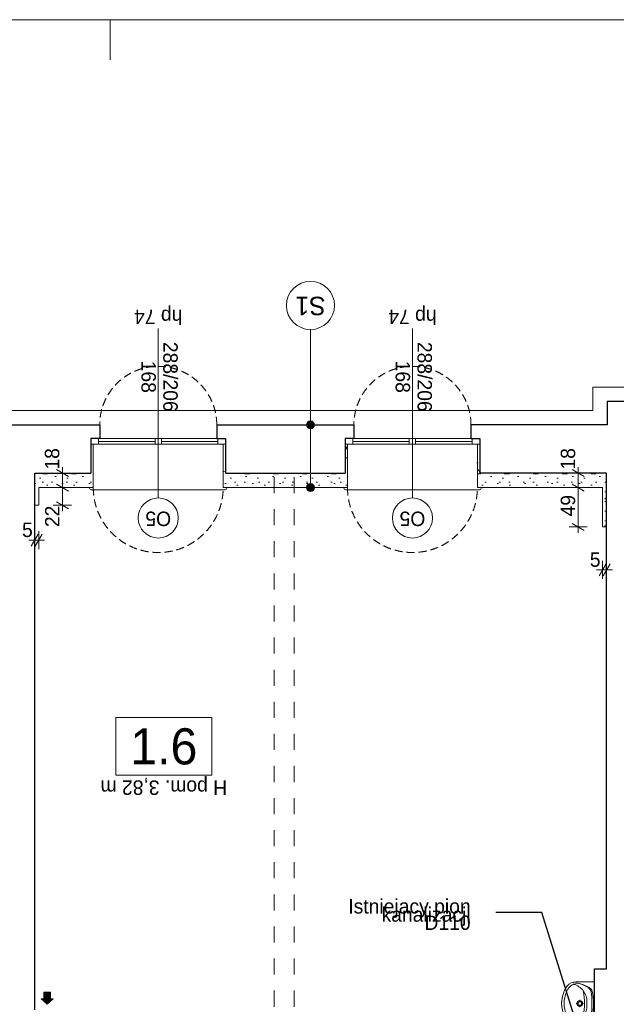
# Model space of a CAD drawing. Extents: x -145259 to -66341, y -2316 to 227384.
# Tile 53 of 141: x -107386 to -99946, y 94713 to 106984. Entities that reach past the tile are written whole.
import ezdxf

# ---------------------------------------------------------------- set-up
doc = ezdxf.new("R2010")
doc.units = 0
doc.header["$MEASUREMENT"] = 0
doc.linetypes.add('Krawędzie ukryte', pattern=[150, 100, -50])
doc.linetypes.add('Przerywana', pattern=[400, 200, -200])
for name, color, linetype in [('Arch ocieplenie', 7, 'Continuous'), ('Arch opisy', 7, 'Continuous'), ('Arch wymiary', 7, 'Continuous'), ('INWENT wyposarzenie', 7, 'Continuous')]:
    doc.layers.add(name, color=color, linetype=linetype)
for name, color, linetype, lineweight in [('Arch ocieplenie_Nr_Pióra__21', 7, 'Continuous', 13), ('Arch opisy okien_Nr_Pióra__21', 7, 'Continuous', 13), ('Arch opisy_Nr_Pióra__1', 7, 'Continuous', 25), ('Arch opisy_Nr_Pióra__21', 7, 'Continuous', 13), ('ARCH TABELA_Nr_Pióra__21', 7, 'Continuous', 13), ('Arch wymiary_Nr_Pióra__21', 7, 'Continuous', 13), ('Arch wymiary_Nr_Pióra__5', 7, 'Continuous', 13), ('Inwent kominy_Nr_Pióra__21', 7, 'Continuous', 13), ('INWENT OPISY_Nr_Pióra__21', 7, 'Continuous', 13), ('INWENT STROPY_Nr_Pióra__21', 7, 'Continuous', 13), ('INWENT wyposarzenie_Nr_Pióra__21', 7, 'Continuous', 13), ('INWENT. OKNA_Nr_Pióra__21', 7, 'Continuous', 13), ('INWENT.ŚCIANY_Nr_Pióra__1', 7, 'Continuous', 25), ('INWENT.ŚCIANY_Nr_Pióra__21', 7, 'Continuous', 13)]:
    doc.layers.add(name, color=color, linetype=linetype, lineweight=lineweight)
doc.styles.add('GENERATED_STYLE_1', font='txt')
doc.styles.add('GENERATED_STYLE_4', font='txt')
doc.styles.add('GENERATED_STYLE_5', font='txt')
doc.styles.add('GENERATED_STYLE_6', font='txt')
doc.styles.add('GENERATED_STYLE_7', font='txt')
doc.styles.add('GENERATED_STYLE_8', font='txt')
doc.dimstyles.new('GENERATED_STYLE__1', dxfattribs={"dimtxt": 179.999995, "dimasz": 114, "dimexe": 0.18, "dimexo": 0, "dimgap": 0.09, "dimtad": 1, "dimdec": 0, "dimlfac": 0.1, "dimzin": 0, "dimdsep": 46, "dimtxsty": 'GENERATED_STYLE_1', "dimblk": 'ARROWHEAD_2', "dimblk1": 'ARROWHEAD_2', "dimblk2": 'ARROWHEAD_2', "dimcen": 0.09, "dimclrd": 7, "dimclre": 7, "dimclrt": 7, "dimazin": 0, "dimtfac": 1, "dimtdec": 4, "dimtmove": 0, "dimatfit": 3, "dimfxl": 0, "dimtolj": 1, "dimtzin": 0, "dimarcsym": 0})
doc.dimstyles.new('GENERATED_STYLE__2', dxfattribs={"dimtxt": 179.999995, "dimasz": 114, "dimexe": 0.18, "dimexo": 0, "dimgap": 0.09, "dimtad": 1, "dimtih": 1, "dimtoh": 1, "dimdec": 0, "dimlfac": 0.1, "dimzin": 0, "dimdsep": 46, "dimtxsty": 'GENERATED_STYLE_1', "dimblk": 'ARROWHEAD_2', "dimblk1": 'ARROWHEAD_2', "dimblk2": 'ARROWHEAD_2', "dimcen": 0.09, "dimclrd": 7, "dimclre": 7, "dimclrt": 7, "dimazin": 0, "dimtfac": 1, "dimtdec": 4, "dimtmove": 0, "dimatfit": 3, "dimfxl": 0, "dimtolj": 1, "dimtzin": 0, "dimarcsym": 0})
doc.dimstyles.new('GENERATED_STYLE__9', dxfattribs={"dimtxt": 0.18, "dimasz": 109.44, "dimexe": 0.18, "dimexo": 0.0625, "dimgap": 0.09, "dimtad": 0, "dimtih": 1, "dimtoh": 1, "dimdec": 4, "dimzin": 0, "dimdsep": 46, "dimcen": 0.09, "dimadec": 0, "dimazin": 0, "dimtfac": 1, "dimtdec": 4, "dimtmove": 0, "dimatfit": 3, "dimldrblk": 'ARROWHEAD_11', "dimfxl": 0, "dimtolj": 1, "dimtzin": 0, "dimarcsym": 0})
pattern_1 = [(0, (0, 0), (0, 623.5383), [60, -300]), (0, (180, 311.8), (0, 623.5383), [60, -300]), (60, (0, 0), (-540, 311.7692), [60, -300]), (60, (360, 0), (-540, 311.7692), [60, -300]), (120, (60, 0), (540, 311.7692), [60, -300]), (120, (420, 0), (540, 311.7692), [60, -300]), (0, (0, 60), (0, 120), [0, -120, 0, -180.00001]), (45, (60, 60), (-84.85282, 84.85282), [0, -90, 0, -150.00001])]

# ---------------------------------------------------------------- blocks, each defined once
blk = doc.blocks.new('Ściana_220', base_point=(-106499, 101334))
at = {"layer": 'Arch ocieplenie_Nr_Pióra__21', "linetype": 'Continuous'}
h = blk.add_hatch(dxfattribs=at)
h.set_pattern_fill('Structural_Concrete', color=256, style=0, pattern_type=2)
h.set_pattern_definition(pattern_1)
h.paths.add_polyline_path([(-106469, 101154), (-106469, 101694), (-106499, 101694), (-106499, 101334)], flags=0)
for p, q in [((-106469, 101694), (-106499, 101694)), ((-106499, 101694), (-106499, 101334)), ((-106469, 101154), (-106469, 101694))]:
    blk.add_line(p, q, dxfattribs=at)
blk = doc.blocks.new('Ściana_221', base_point=(-103329, 101334))
at = {"layer": 'Arch ocieplenie_Nr_Pióra__21', "linetype": 'Continuous'}
h = blk.add_hatch(dxfattribs=at)
h.set_pattern_fill('Structural_Concrete', color=256, style=0, pattern_type=2)
h.set_pattern_definition(pattern_1)
h.paths.add_polyline_path([(-103299, 101154), (-103299, 101694), (-103329, 101694), (-103329, 101334)], flags=0)
for p, q in [((-103299, 101694), (-103329, 101694)), ((-103329, 101694), (-103329, 101334)), ((-103299, 101154), (-103299, 101694))]:
    blk.add_line(p, q, dxfattribs=at)
blk = doc.blocks.new('Ściana_224', base_point=(-104819, 101334))
at = {"layer": 'Arch ocieplenie_Nr_Pióra__21', "linetype": 'Continuous'}
h = blk.add_hatch(dxfattribs=at)
h.set_pattern_fill('Structural_Concrete', color=256, style=0, pattern_type=2)
h.set_pattern_definition(pattern_1)
h.paths.add_polyline_path([(-104819, 101334), (-104819, 101694), (-104849, 101694), (-104849, 101154)], flags=0)
for p, q in [((-104819, 101694), (-104849, 101694)), ((-104849, 101694), (-104849, 101154)), ((-104819, 101334), (-104819, 101694))]:
    blk.add_line(p, q, dxfattribs=at)
blk = doc.blocks.new('Ściana_225', base_point=(-101649, 101334))
at = {"layer": 'Arch ocieplenie_Nr_Pióra__21', "linetype": 'Continuous'}
h = blk.add_hatch(dxfattribs=at)
h.set_pattern_fill('Structural_Concrete', color=256, style=0, pattern_type=2)
h.set_pattern_definition(pattern_1)
h.paths.add_polyline_path([(-101649, 101334), (-101649, 101694), (-101679, 101694), (-101679, 101154)], flags=0)
for p, q in [((-101649, 101694), (-101679, 101694)), ((-101679, 101694), (-101679, 101154)), ((-101649, 101334), (-101649, 101694))]:
    blk.add_line(p, q, dxfattribs=at)
blk = doc.blocks.new('Ściana_229', base_point=(-107199, 101334))
at = {"layer": 'Arch ocieplenie_Nr_Pióra__21', "linetype": 'Continuous'}
h = blk.add_hatch(dxfattribs=at)
h.set_pattern_fill('Structural_Concrete', color=256, style=0, pattern_type=2)
h.set_pattern_definition(pattern_1)
h.paths.add_polyline_path([(-107149, 101154), (-106469, 101154), (-106499, 101334), (-107199, 101334)], flags=0)
for p, q in [((-106499, 101334), (-107199, 101334)), ((-107149, 101154), (-106469, 101154))]:
    blk.add_line(p, q, dxfattribs=at)
blk = doc.blocks.new('Ściana_230', base_point=(-104819, 101334))
at = {"layer": 'Arch ocieplenie_Nr_Pióra__21', "linetype": 'Continuous'}
h = blk.add_hatch(dxfattribs=at)
h.set_pattern_fill('Structural_Concrete', color=256, style=0, pattern_type=2)
h.set_pattern_definition(pattern_1)
h.paths.add_polyline_path([(-104849, 101154), (-103299, 101154), (-103329, 101334), (-104819, 101334)], flags=0)
for p, q in [((-103329, 101334), (-104819, 101334)), ((-104849, 101154), (-103299, 101154))]:
    blk.add_line(p, q, dxfattribs=at)
blk = doc.blocks.new('Ściana_231', base_point=(-101649, 101334))
at = {"layer": 'Arch ocieplenie_Nr_Pióra__21', "linetype": 'Continuous'}
h = blk.add_hatch(dxfattribs=at)
h.set_pattern_fill('Structural_Concrete', color=256, style=0, pattern_type=2)
h.set_pattern_definition(pattern_1)
h.paths.add_polyline_path([(-101679, 101154), (-100119, 101154), (-100069, 101334), (-101649, 101334)], flags=0)
for p, q in [((-100069, 101334), (-101649, 101334)), ((-101679, 101154), (-100119, 101154))]:
    blk.add_line(p, q, dxfattribs=at)
blk = doc.blocks.new('Ściana_232', base_point=(-100069, 101334))
at = {"layer": 'Arch ocieplenie_Nr_Pióra__21', "linetype": 'Continuous'}
h = blk.add_hatch(dxfattribs=at)
h.set_pattern_fill('Structural_Concrete', color=256, style=0, pattern_type=2)
h.set_pattern_definition(pattern_1)
h.paths.add_polyline_path([(-100119, 101154), (-100119, 100664), (-100069, 100664), (-100069, 101334)], flags=0)
for p, q in [((-100069, 100664), (-100069, 101334)), ((-100119, 101154), (-100119, 100664)), ((-100119, 100664), (-100069, 100664))]:
    blk.add_line(p, q, dxfattribs=at)
blk = doc.blocks.new('Ściana_234', base_point=(-107199, 101334))
at = {"layer": 'Arch ocieplenie_Nr_Pióra__21', "linetype": 'Continuous'}
h = blk.add_hatch(dxfattribs=at)
h.set_pattern_fill('Structural_Concrete', color=256, style=0, pattern_type=2)
h.set_pattern_definition(pattern_1)
h.paths.add_polyline_path([(-107199, 101334), (-107199, 100934), (-107149, 100934), (-107149, 101154)], flags=0)
for p, q in [((-107199, 101334), (-107199, 100934)), ((-107149, 100934), (-107149, 101154)), ((-107199, 100934), (-107149, 100934))]:
    blk.add_line(p, q, dxfattribs=at)
blk = doc.blocks.new('Symbol Umywalka 14_32', base_point=(-100629, 94454))
at = {"layer": 'INWENT wyposarzenie_Nr_Pióra__21', "linetype": 'Continuous'}
for p, q in [((-100219, 94994), (-100447, 94994)), ((-100219, 94454), (-100219, 94994)), ((-100402, 94769), (-100402, 94740)), ((-100219, 94809), (-100219, 94639)), ((-100419, 94723), (-100447, 94723)), ((-100402, 94707), (-100402, 94678)), ((-100357, 94723), (-100385, 94723)), ((-100219, 94454), (-100447, 94454))]:
    blk.add_line(p, q, dxfattribs=at)
for radius in [35, 25]:
    blk.add_circle((-100402, 94723), radius, dxfattribs=at)
for centre, radius, start, end in [((-100453, 94856), 137, 87.5448, 141.2546), ((-100477, 94640), 340, 50.7422, 90.9847), ((-100479, 94675), 305, 48.602, 90.7542), ((-100185, 94710), 444, 153.7403, 175.7948), ((-100301, 94747), 293, 140.7149, 170.0022), ((-100394, 94809), 213, 141.3152, 152.8429), ((-100467, 94880), 80.9, 86.0694, 139.1984), ((-100550, 94736), 241, 32.8442, 68.4481), ((-101329, 94724), 985, 351.1734, 8.8204), ((-100554, 94743), 241, 355.394, 31.0561), ((-100307, 94870), 45, 7.9079, 48.602), ((-100290, 94868), 45, 12.7715, 50.7422), ((-101405, 94717), 1154, 0.3225, 7.9079), ((-100906, 94729), 676, 359.5672, 12.7715), ((-100359, 94724), 270, 175.9876, 184.0124), ((-100282, 94724), 317, 166.4334, 193.5666), ((-100185, 94737), 444, 184.2052, 206.2597), ((-100301, 94700), 293, 189.9978, 219.2851), ((-100554, 94704), 241, 328.9439, 4.606), ((-101405, 94729), 1154, 352.1696, 359.755), ((-100906, 94718), 676, 347.306, 0.5103), ((-100394, 94638), 213, 207.1571, 218.6848), ((-100453, 94591), 137, 218.7454, 272.4552), ((-100467, 94568), 80.9, 220.8016, 273.9306), ((-100479, 94773), 305, 269.3233, 311.4755), ((-100477, 94807), 340, 269.0928, 309.3352), ((-100550, 94711), 241, 291.5519, 327.1558), ((-100306, 94578), 45, 311.4755, 352.1696), ((-100290, 94579), 45, 309.3352, 347.306)]:
    blk.add_arc(centre, radius, start, end, dxfattribs=at)
blk = doc.blocks.new('Linia_63', base_point=(-103760, 101934))
at = {"layer": 'Arch opisy_Nr_Pióra__21', "linetype": 'Continuous'}
blk.add_line((-103760, 101934), (-103760, 103123), dxfattribs=at)
blk.add_circle((-103760, 103423), 300, dxfattribs=at)
blk = doc.blocks.new('Linia_64', base_point=(-103760, 101154))
at = {"layer": 'Arch opisy_Nr_Pióra__21', "linetype": 'Continuous'}
for points in [[(-103710, 101934), (-103714, 101953), (-103725, 101969), (-103741, 101980), (-103760, 101984), (-103779, 101980), (-103795, 101969), (-103806, 101953), (-103810, 101934), (-103806, 101914), (-103795, 101898), (-103779, 101887), (-103760, 101884), (-103741, 101887), (-103725, 101898), (-103714, 101914)], [(-103710, 101154), (-103714, 101173), (-103725, 101189), (-103741, 101200), (-103760, 101204), (-103779, 101200), (-103795, 101189), (-103806, 101173), (-103810, 101154), (-103806, 101134), (-103795, 101118), (-103779, 101107), (-103760, 101104), (-103741, 101107), (-103725, 101118), (-103714, 101134)]]:
    blk.add_hatch(color=256, dxfattribs=at).paths.add_polyline_path(points, flags=0)
blk.add_line((-103760, 101204), (-103760, 101884), dxfattribs=at)
for centre in [(-103760, 101934), (-103760, 101154)]:
    blk.add_circle(centre, 50, dxfattribs=at)
blk = doc.blocks.new('*D1381')
at = {"layer": 'Arch wymiary_Nr_Pióra__5', "linetype": 'Continuous'}
for p, q in [((-100192, 100127), (-100119, 100127)), ((-100162, 100052), (-100075, 100202)), ((-100119, 100014), (-100119, 100239)), ((-100119, 100127), (-100069, 100127)), ((-100025, 100202), (-100112, 100052)), ((-100069, 100014), (-100069, 100239)), ((-100069, 100127), (-99995, 100127))]:
    blk.add_line(p, q, dxfattribs=at)
at = {"layer": 'Arch wymiary_Nr_Pióra__21', "insert": (-100277, 100163), "char_height": 180, "attachment_point": 7, "style": 'GENERATED_STYLE_1'}
blk.add_mtext('{5}', dxfattribs=at)
blk = doc.blocks.new('ARROWHEAD_2')
at = {"color": 0, "linetype": 'Continuous', "lineweight": 0}
for p, q in [((0, 0), (-1, 0)), ((-0.38, -0.66), (0.38, 0.66))]:
    blk.add_line(p, q, dxfattribs=at)
blk = doc.blocks.new('*D1382')
at = {"layer": 'Arch wymiary_Nr_Pióra__5', "linetype": 'Continuous'}
for p, q in [((-100308, 101154), (-100533, 101154)), ((-100496, 101197), (-100346, 101110)), ((-100421, 100664), (-100421, 101154)), ((-100308, 100664), (-100533, 100664)), ((-100496, 100707), (-100346, 100620)), ((-100421, 100590), (-100421, 100664))]:
    blk.add_line(p, q, dxfattribs=at)
at = {"layer": 'Arch wymiary_Nr_Pióra__21', "char_height": 180, "attachment_point": 7, "rotation": 90, "style": 'GENERATED_STYLE_1'}
for s, insert in [('{18}', (-100457, 101377)), ('{49}', (-100457, 100793))]:
    blk.add_mtext(s, dxfattribs=dict(at, insert=insert))
blk = doc.blocks.new('*D1383')
at = {"layer": 'Arch wymiary_Nr_Pióra__5', "linetype": 'Continuous'}
for p, q in [((-100346, 101290), (-100496, 101377)), ((-100421, 101334), (-100421, 101407)), ((-100308, 101334), (-100533, 101334)), ((-100421, 101154), (-100421, 101334)), ((-100308, 101154), (-100533, 101154)), ((-100496, 101197), (-100346, 101110))]:
    blk.add_line(p, q, dxfattribs=at)
at = {"layer": 'Arch wymiary_Nr_Pióra__21', "char_height": 180, "attachment_point": 7, "rotation": 90, "style": 'GENERATED_STYLE_1'}
for s, insert in [('{18}', (-100457, 101377)), ('{49}', (-100457, 100793))]:
    blk.add_mtext(s, dxfattribs=dict(at, insert=insert))
blk = doc.blocks.new('*D1384')
at = {"layer": 'Arch wymiary_Nr_Pióra__5', "linetype": 'Continuous'}
for p, q in [((-106742, 101154), (-106967, 101154)), ((-106929, 101197), (-106779, 101110)), ((-106854, 100934), (-106854, 101154)), ((-106742, 100934), (-106967, 100934)), ((-106929, 100977), (-106779, 100890)), ((-106854, 100860), (-106854, 100934))]:
    blk.add_line(p, q, dxfattribs=at)
at = {"layer": 'Arch wymiary_Nr_Pióra__21', "char_height": 180, "attachment_point": 7, "rotation": 90, "style": 'GENERATED_STYLE_1'}
for s, insert in [('{18}', (-106890, 101377)), ('{22}', (-106890, 100660))]:
    blk.add_mtext(s, dxfattribs=dict(at, insert=insert))
blk = doc.blocks.new('*D1385')
at = {"layer": 'Arch wymiary_Nr_Pióra__5', "linetype": 'Continuous'}
for p, q in [((-106779, 101290), (-106929, 101377)), ((-106854, 101334), (-106854, 101407)), ((-106742, 101334), (-106967, 101334)), ((-106854, 101154), (-106854, 101334)), ((-106742, 101154), (-106967, 101154)), ((-106929, 101197), (-106779, 101110))]:
    blk.add_line(p, q, dxfattribs=at)
at = {"layer": 'Arch wymiary_Nr_Pióra__21', "char_height": 180, "attachment_point": 7, "rotation": 90, "style": 'GENERATED_STYLE_1'}
for s, insert in [('{18}', (-106890, 101377)), ('{22}', (-106890, 100660))]:
    blk.add_mtext(s, dxfattribs=dict(at, insert=insert))
blk = doc.blocks.new('*D1388')
at = {"layer": 'Arch wymiary_Nr_Pióra__5', "linetype": 'Continuous'}
for p, q in [((-107272, 100498), (-107199, 100498)), ((-107242, 100423), (-107155, 100573)), ((-107199, 100386), (-107199, 100611)), ((-107199, 100498), (-107149, 100498)), ((-107105, 100573), (-107192, 100423)), ((-107149, 100386), (-107149, 100611)), ((-107149, 100498), (-107075, 100498))]:
    blk.add_line(p, q, dxfattribs=at)
at = {"layer": 'Arch wymiary_Nr_Pióra__21', "insert": (-107357, 100534), "char_height": 180, "attachment_point": 7, "style": 'GENERATED_STYLE_1'}
blk.add_mtext('{5}', dxfattribs=at)
blk = doc.blocks.new('ARROWHEAD_11')
at = {"color": 0, "linetype": 'Continuous', "lineweight": 0}
blk.add_line((0, 0), (-1, 0), dxfattribs=at)
at = {"color": 0, "linetype": 'Continuous', "lineweight": 0, "const_width": 0.25, "flags": 128}
blk.add_lwpolyline([(-0.125, 0, 1), (0.125, 0, 1)], format="xyb", close=True, dxfattribs=at)

msp = doc.modelspace()

# ---------------------------------------------------------------- hatches: boundary and pattern name
at = {"layer": 'Inwent kominy_Nr_Pióra__21', "linetype": 'Continuous'}
msp.add_hatch(color=256, dxfattribs=at).paths.add_polyline_path([(-106968.7, 94783.6), (-107003.7, 94783.6), (-107003.7, 94863.6), (-107083.7, 94863.6), (-107083.7, 94783.6), (-107118.7, 94783.6), (-107043.7, 94713.6)], flags=0)

# ---------------------------------------------------------------- linework, layer by layer
at = {"layer": 'Arch opisy okien_Nr_Pióra__21', "linetype": 'Continuous'}
for centre in [(-105658.7, 100773.6), (-102488.7, 100773.6)]:
    msp.add_circle(centre, 250, dxfattribs=at)
at = {"layer": 'Arch opisy_Nr_Pióra__21', "linetype": 'Continuous'}
for p, q in [((-104988.8, 98289.3), (-106188.8, 98289.3)), ((-106188.8, 98289.3), (-106188.8, 97569.3)), ((-104988.8, 97569.3), (-104988.8, 98289.3)), ((-106188.8, 97569.3), (-104988.8, 97569.3))]:
    msp.add_line(p, q, dxfattribs=at)
at = {"layer": 'ARCH TABELA_Nr_Pióra__21', "linetype": 'Continuous'}
for p, q in [((-145258.7, 106983.6), (-70258.7, 106983.6)), ((-106258.7, 106483.6), (-106258.7, 106983.6))]:
    msp.add_line(p, q, dxfattribs=at)
at = {"layer": 'Inwent kominy_Nr_Pióra__21', "linetype": 'Continuous'}
for p, q in [((-107003.7, 94863.6), (-107083.7, 94863.6)), ((-107083.7, 94863.6), (-107083.7, 94783.6)), ((-107003.7, 94783.6), (-107003.7, 94863.6)), ((-107043.7, 94713.6), (-107118.7, 94783.6)), ((-107083.7, 94783.6), (-107118.7, 94783.6)), ((-107043.7, 94713.6), (-106968.7, 94783.6)), ((-107003.7, 94783.6), (-106968.7, 94783.6))]:
    msp.add_line(p, q, dxfattribs=at)
at = {"layer": 'INWENT OPISY_Nr_Pióra__21', "linetype": 'Continuous'}
for p, q in [((-105658.7, 101023.6), (-105658.7, 103133.6)), ((-102488.7, 101023.6), (-102488.7, 103133.6))]:
    msp.add_line(p, q, dxfattribs=at)
at = {"layer": 'INWENT STROPY_Nr_Pióra__21', "linetype": 'Przerywana'}
for p, q in [((-104213.7, 93883.6), (-104213.7, 101333.6)), ((-103963.7, 93883.6), (-103963.7, 101333.6))]:
    msp.add_line(p, q, dxfattribs=at)
at = {"layer": 'INWENT. OKNA_Nr_Pióra__21', "linetype": 'Continuous'}
for p, q in [((-106483.7, 101763.6), (-104833.7, 101763.6)), ((-106403.7, 101763.6), (-106403.7, 101693.6)), ((-105698.7, 101728.6), (-106403.7, 101728.6)), ((-105698.7, 101763.6), (-105698.7, 101693.6)), ((-105618.7, 101763.6), (-105618.7, 101693.6)), ((-104913.7, 101728.6), (-105618.7, 101728.6)), ((-104913.7, 101763.6), (-104913.7, 101693.6)), ((-103313.7, 101763.6), (-101663.7, 101763.6)), ((-103233.7, 101763.6), (-103233.7, 101693.6)), ((-102528.7, 101728.6), (-103233.7, 101728.6)), ((-102528.7, 101763.6), (-102528.7, 101693.6)), ((-102448.7, 101763.6), (-102448.7, 101693.6)), ((-101743.7, 101728.6), (-102448.7, 101728.6)), ((-101743.7, 101763.6), (-101743.7, 101693.6)), ((-104833.7, 101693.6), (-106483.7, 101693.6)), ((-101663.7, 101693.6), (-103313.7, 101693.6)), ((-106513.7, 101143.6), (-106513.7, 101153.6)), ((-106493.7, 101123.6), (-104823.7, 101123.6)), ((-104803.7, 101143.6), (-104803.7, 101153.6)), ((-103343.7, 101143.6), (-103343.7, 101153.6)), ((-103323.7, 101123.6), (-101653.7, 101123.6)), ((-101633.7, 101143.6), (-101633.7, 101153.6))]:
    msp.add_line(p, q, dxfattribs=at)
for centre, start, end in [((-106493.7, 101143.6), 180, 270), ((-104823.7, 101143.6), 270, 0), ((-103323.7, 101143.6), 180, 270), ((-101653.7, 101143.6), 270, 0)]:
    msp.add_arc(centre, 20, start, end, dxfattribs=at)
at = {"layer": 'INWENT.ŚCIANY_Nr_Pióra__1', "linetype": 'Continuous'}
for p, q in [((-99448.7, 102223.6), (-100058.7, 102223.6)), ((-100058.7, 102223.6), (-100058.7, 101933.6)), ((-108203.7, 101933.6), (-106388.7, 101933.6)), ((-106388.7, 101933.6), (-106388.7, 101763.6)), ((-104928.7, 101933.6), (-103218.7, 101933.6)), ((-104928.7, 101933.6), (-104928.7, 101763.6)), ((-103218.7, 101933.6), (-103218.7, 101763.6)), ((-100058.7, 101933.6), (-101758.7, 101933.6)), ((-101758.7, 101933.6), (-101758.7, 101763.6)), ((-106498.7, 101763.6), (-106498.7, 101333.6)), ((-106388.7, 101763.6), (-106498.7, 101763.6)), ((-104928.7, 101763.6), (-104818.7, 101763.6)), ((-104818.7, 101763.6), (-104818.7, 101333.6)), ((-103328.7, 101763.6), (-103328.7, 101333.6)), ((-103218.7, 101763.6), (-103328.7, 101763.6)), ((-101758.7, 101763.6), (-101648.7, 101763.6)), ((-101648.7, 101763.6), (-101648.7, 101333.6)), ((-107198.7, 94643.6), (-107198.7, 101333.6)), ((-107198.7, 101333.6), (-106498.7, 101333.6)), ((-104818.7, 101333.6), (-103328.7, 101333.6)), ((-100068.7, 101333.6), (-101648.7, 101333.6)), ((-100068.7, 95153.6), (-100068.7, 101333.6)), ((-100218.7, 94183.6), (-100218.7, 95153.6)), ((-100218.7, 95153.6), (-100068.7, 95153.6))]:
    msp.add_line(p, q, dxfattribs=at)
at = {"layer": 'INWENT.ŚCIANY_Nr_Pióra__21', "linetype": 'Continuous'}
for p, q in [((-99268.7, 102403.6), (-100238.7, 102403.6)), ((-100238.7, 102403.6), (-100238.7, 102113.6)), ((-100238.7, 102113.6), (-114388.7, 102113.6))]:
    msp.add_line(p, q, dxfattribs=at)
at = {"layer": 'INWENT.ŚCIANY_Nr_Pióra__21', "linetype": 'Krawędzie ukryte'}
for centre, radius, start, end in [((-105658.7, 101933.6), 730, 0, 180), ((-102488.7, 101933.6), 730, 0, 180), ((-105658.7, 101153.6), 810, 180, 0), ((-102488.7, 101153.6), 810, 180, 0)]:
    msp.add_arc(centre, radius, start, end, dxfattribs=at)

# ---------------------------------------------------------------- block references
at = {"layer": 'Arch ocieplenie'}
for name, p in [('Ściana_220', (-106498.7, 101333.6)), ('Ściana_224', (-104818.7, 101333.6)), ('Ściana_221', (-103328.7, 101333.6)), ('Ściana_225', (-101648.7, 101333.6)), ('Ściana_229', (-107198.7, 101333.6)), ('Ściana_234', (-107198.7, 101333.6)), ('Ściana_230', (-104818.7, 101333.6)), ('Ściana_231', (-101648.7, 101333.6)), ('Ściana_232', (-100068.7, 101333.6))]:
    msp.add_blockref(name, p, dxfattribs=at)
at = {"layer": 'Arch opisy', "linetype": 'Continuous'}
for name, p in [('Linia_63', (-103760, 101933.6)), ('Linia_64', (-103760, 101153.6))]:
    msp.add_blockref(name, p, dxfattribs=at)
at = {"layer": 'INWENT wyposarzenie', "color": 104, "linetype": 'Continuous', "lineweight": 20, "true_color": 0x029e21}
msp.add_blockref('Symbol Umywalka 14_32', (-100628.7, 94453.6), dxfattribs=at)

# ---------------------------------------------------------------- texts
at = {"layer": 'Arch opisy okien_Nr_Pióra__21', "linetype": 'Continuous', "char_height": 180, "attachment_point": 2, "rotation": 180, "style": 'GENERATED_STYLE_8'}
for insert in [(-105658.7, 100673.3), (-102488.7, 100673.3)]:
    msp.add_mtext('{O5}', dxfattribs=dict(at, insert=insert))
at = {"layer": 'Arch opisy_Nr_Pióra__1', "linetype": 'Continuous', "insert": (-103760, 103301.2), "char_height": 230, "attachment_point": 2, "rotation": 180, "style": 'GENERATED_STYLE_6'}
msp.add_mtext('{S1}', dxfattribs=at)
at = {"layer": 'Arch opisy_Nr_Pióra__1', "linetype": 'Continuous', "insert": (-105588.8, 97696.7), "char_height": 450, "attachment_point": 8, "style": 'GENERATED_STYLE_5'}
msp.add_mtext('{1.6}', dxfattribs=at)
at = {"layer": 'INWENT OPISY_Nr_Pióra__21', "linetype": 'Continuous', "char_height": 180, "attachment_point": 2, "rotation": 180, "style": 'GENERATED_STYLE_7'}
for s, insert in [('{hp 74}', (-105658.7, 103189.9)), ('{hp 74}', (-102488.7, 103189.9)), ('{H pom. 3,82 m}', (-105588.8, 97323.4))]:
    msp.add_mtext(s, dxfattribs=dict(at, insert=insert))
at = {"layer": 'INWENT OPISY_Nr_Pióra__21', "linetype": 'Continuous', "char_height": 180, "width": 1346.334, "attachment_point": 2, "rotation": 270, "line_spacing_factor": 0.909108, "style": 'GENERATED_STYLE_7'}
for insert in [(-105415.5, 102533.6), (-102245.5, 102533.6)]:
    msp.add_mtext('{288/206\\P168}', dxfattribs=dict(at, insert=insert))
at = {"layer": 'INWENT OPISY_Nr_Pióra__21', "linetype": 'Continuous', "insert": (-101763.2, 95831.5), "char_height": 180, "width": 1570.45, "attachment_point": 6, "line_spacing_factor": 0.340614, "style": 'GENERATED_STYLE_4'}
msp.add_mtext('{Istniejacy pion\\Pkanalizacji D110 }', dxfattribs=at)

# ---------------------------------------------------------------- dimensions: what is measured, and where the dimension line sits
at = {"layer": 'Arch wymiary', "linetype": 'Continuous'}
for base, p1, p2, picture, middle in [((-106854.1, 100933.6), (-107148.7, 100933.6), (-106848.7, 101153.6), '*D1384', (-106980.1, 100796.4)), ((-106854.1, 100933.6), (-106848.7, 101153.6), (-106848.7, 101333.6), '*D1385', (-106980.1, 101513.5)), ((-100420.5, 100663.6), (-100118.7, 100663.6), (-100858.7, 101153.6), '*D1382', (-100546.5, 100930)), ((-100420.5, 100663.6), (-100858.7, 101153.6), (-100858.7, 101333.6), '*D1383', (-100546.5, 101513.5))]:
    dim = msp.add_linear_dim(base=base, p1=p1, p2=p2, angle=90, dimstyle='GENERATED_STYLE__1', dxfattribs=at)
    dim.commit()
    dim.dimension.update_dxf_attribs({"geometry": picture, "text_midpoint": middle})
for base, p1, p2, picture, middle in [((-107198.7, 100498.2), (-107198.7, 101133.6), (-107148.7, 101133.6), '*D1388', (-107289, 100624.2)), ((-100118.7, 100126.7), (-100118.7, 100998.6), (-100068.7, 100998.6), '*D1381', (-100209, 100252.7))]:
    dim = msp.add_linear_dim(base=base, p1=p1, p2=p2, dimstyle='GENERATED_STYLE__2', dxfattribs=at)
    dim.commit()
    dim.dimension.update_dxf_attribs({"geometry": picture, "text_midpoint": middle})

# ---------------------------------------------------------------- leaders
at = {"layer": 'INWENT OPISY_Nr_Pióra__21', "linetype": 'Continuous', "annotation_type": 0, "has_hookline": 1, "hookline_direction": 1, "text_width": 1328.6}
msp.add_leader([(-100273.7, 93938.6), (-100876.4, 95857.2), (-101449.4, 95857.2)], dimstyle='GENERATED_STYLE__9', dxfattribs=at)

doc.saveas('drawing.dxf')
